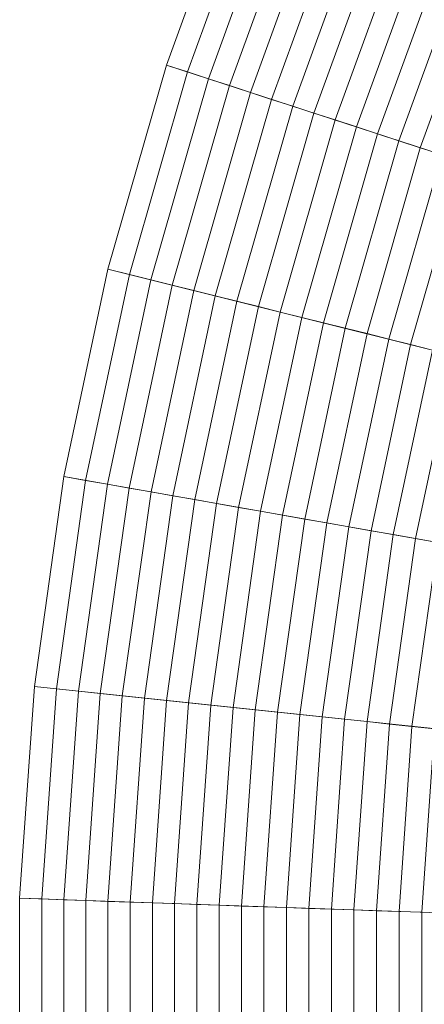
# Model space of a CAD drawing. Header units: centimetres. Extents: x -3.01 to 4.18, y -6.48 to 0.72.
# Tile 148 of 256: x -3.01 to -2.53, y -2.88 to -1.72. Entities that reach past the tile are written whole.
import ezdxf

# ---------------------------------------------------------------- set-up
doc = ezdxf.new("R2010")
doc.units = ezdxf.units.CM
doc.header["$LTSCALE"] = 2.54
doc.layers.add('Lucido design-1', color=7, linetype='Continuous')

# ---------------------------------------------------------------- blocks, each defined once
blk = doc.blocks.new('Gruppo-1')
at = {"color": 142, "linetype": 'Continuous', "lineweight": 9}
for points in [[(-2.5301, -1.0816, -13.7023), (-2.6481, -1.3034, -13.7023), (0.5844, -2.88, -13.7023), (0.5845, -2.8798, -13.7023)], [(-2.6481, -1.3034, -13.7023), (-2.7502, -1.5328, -13.7023), (0.5844, -2.8801, -13.7023), (0.5844, -2.88, -13.7023)], [(-2.7502, -1.5328, -13.7023), (-2.8361, -1.7689, -13.7023), (0.5843, -2.8802, -13.7023), (0.5844, -2.8801, -13.7023)], [(-2.7502, -1.5328, -13.4788), (-2.8361, -1.7689, -13.4788), (-2.8361, -1.7689, -13.7023), (-2.7502, -1.5328, -13.7023)], [(-2.726, -1.5426, -13.4658), (-2.8113, -1.7769, -13.4658), (-2.8361, -1.7689, -13.4788), (-2.7502, -1.5328, -13.4788)], [(-2.7017, -1.5524, -13.4528), (-2.7864, -1.785, -13.4528), (-2.8113, -1.7769, -13.4658), (-2.726, -1.5426, -13.4658)], [(-2.6774, -1.5622, -13.44), (-2.7615, -1.7931, -13.44), (-2.7864, -1.785, -13.4528), (-2.7017, -1.5524, -13.4528)], [(-2.6531, -1.5721, -13.4273), (-2.7365, -1.8012, -13.4273), (-2.7615, -1.7931, -13.44), (-2.6774, -1.5622, -13.44)], [(-2.6287, -1.5819, -13.4146), (-2.7115, -1.8094, -13.4146), (-2.7365, -1.8012, -13.4273), (-2.6531, -1.5721, -13.4273)], [(-2.6043, -1.5918, -13.4021), (-2.6864, -1.8175, -13.4021), (-2.7115, -1.8094, -13.4146), (-2.6287, -1.5819, -13.4146)], [(-2.5798, -1.6017, -13.3896), (-2.6614, -1.8257, -13.3896), (-2.6864, -1.8175, -13.4021), (-2.6043, -1.5918, -13.4021)], [(-2.5553, -1.6116, -13.3773), (-2.6362, -1.8338, -13.3773), (-2.6614, -1.8257, -13.3896), (-2.5798, -1.6017, -13.3896)], [(-2.5308, -1.6215, -13.365), (-2.611, -1.842, -13.365), (-2.6362, -1.8338, -13.3773), (-2.5553, -1.6116, -13.3773)], [(-2.5062, -1.6314, -13.3528), (-2.5858, -1.8502, -13.3528), (-2.611, -1.842, -13.365), (-2.5308, -1.6215, -13.365)], [(-2.4816, -1.6414, -13.3407), (-2.5606, -1.8584, -13.3407), (-2.5858, -1.8502, -13.3528), (-2.5062, -1.6314, -13.3528)], [(-2.4569, -1.6513, -13.3287), (-2.5353, -1.8666, -13.3287), (-2.5606, -1.8584, -13.3407), (-2.4816, -1.6414, -13.3407)], [(-2.4322, -1.6613, -13.3168), (-2.5099, -1.8748, -13.3168), (-2.5353, -1.8666, -13.3287), (-2.4569, -1.6513, -13.3287)], [(-2.8361, -1.7689, -13.7023), (-2.9054, -2.0103, -13.7023), (0.5843, -2.8804, -13.7023), (0.5843, -2.8802, -13.7023)], [(-2.8361, -1.7689, -13.4788), (-2.9054, -2.0103, -13.4788), (-2.9054, -2.0103, -13.7023), (-2.8361, -1.7689, -13.7023)], [(-2.8113, -1.7769, -13.4658), (-2.88, -2.0166, -13.4658), (-2.9054, -2.0103, -13.4788), (-2.8361, -1.7689, -13.4788)], [(-2.7864, -1.785, -13.4528), (-2.8546, -2.023, -13.4528), (-2.88, -2.0166, -13.4658), (-2.8113, -1.7769, -13.4658)], [(-2.7615, -1.7931, -13.44), (-2.8292, -2.0293, -13.44), (-2.8546, -2.023, -13.4528), (-2.7864, -1.785, -13.4528)], [(-2.7365, -1.8012, -13.4273), (-2.8037, -2.0357, -13.4273), (-2.8292, -2.0293, -13.44), (-2.7615, -1.7931, -13.44)], [(-2.7115, -1.8094, -13.4146), (-2.7782, -2.042, -13.4146), (-2.8037, -2.0357, -13.4273), (-2.7365, -1.8012, -13.4273)], [(-2.6864, -1.8175, -13.4021), (-2.7527, -2.0484, -13.4021), (-2.7782, -2.042, -13.4146), (-2.7115, -1.8094, -13.4146)], [(-2.6614, -1.8257, -13.3896), (-2.727, -2.0548, -13.3896), (-2.7527, -2.0484, -13.4021), (-2.6864, -1.8175, -13.4021)], [(-2.6362, -1.8338, -13.3773), (-2.7014, -2.0612, -13.3773), (-2.727, -2.0548, -13.3896), (-2.6614, -1.8257, -13.3896)], [(-2.611, -1.842, -13.365), (-2.6757, -2.0676, -13.365), (-2.7014, -2.0612, -13.3773), (-2.6362, -1.8338, -13.3773)], [(-2.5858, -1.8502, -13.3528), (-2.65, -2.074, -13.3528), (-2.6757, -2.0676, -13.365), (-2.611, -1.842, -13.365)], [(-2.5606, -1.8584, -13.3407), (-2.6242, -2.0804, -13.3407), (-2.65, -2.074, -13.3528), (-2.5858, -1.8502, -13.3528)], [(-2.5353, -1.8666, -13.3287), (-2.5984, -2.0868, -13.3287), (-2.6242, -2.0804, -13.3407), (-2.5606, -1.8584, -13.3407)], [(-2.5099, -1.8748, -13.3168), (-2.5726, -2.0933, -13.3168), (-2.5984, -2.0868, -13.3287), (-2.5353, -1.8666, -13.3287)], [(-2.4846, -1.8831, -13.305), (-2.5467, -2.0997, -13.305), (-2.5726, -2.0933, -13.3168), (-2.5099, -1.8748, -13.3168)], [(-2.4592, -1.8914, -13.2933), (-2.5208, -2.1062, -13.2933), (-2.5467, -2.0997, -13.305), (-2.4846, -1.8831, -13.305)], [(-2.9054, -2.0103, -13.7023), (-2.9576, -2.256, -13.7023), (0.5842, -2.8805, -13.7023), (0.5843, -2.8804, -13.7023)], [(-2.9054, -2.0103, -13.4788), (-2.9576, -2.256, -13.4788), (-2.9576, -2.256, -13.7023), (-2.9054, -2.0103, -13.7023)], [(-2.88, -2.0166, -13.4658), (-2.9319, -2.2605, -13.4658), (-2.9576, -2.256, -13.4788), (-2.9054, -2.0103, -13.4788)], [(-2.8546, -2.023, -13.4528), (-2.9061, -2.2651, -13.4528), (-2.9319, -2.2605, -13.4658), (-2.88, -2.0166, -13.4658)], [(-2.8292, -2.0293, -13.44), (-2.8803, -2.2696, -13.44), (-2.9061, -2.2651, -13.4528), (-2.8546, -2.023, -13.4528)], [(-2.8037, -2.0357, -13.4273), (-2.8544, -2.2742, -13.4273), (-2.8803, -2.2696, -13.44), (-2.8292, -2.0293, -13.44)], [(-2.7782, -2.042, -13.4146), (-2.8285, -2.2788, -13.4146), (-2.8544, -2.2742, -13.4273), (-2.8037, -2.0357, -13.4273)], [(-2.7527, -2.0484, -13.4021), (-2.8026, -2.2833, -13.4021), (-2.8285, -2.2788, -13.4146), (-2.7782, -2.042, -13.4146)], [(-2.727, -2.0548, -13.3896), (-2.7766, -2.2879, -13.3896), (-2.8026, -2.2833, -13.4021), (-2.7527, -2.0484, -13.4021)], [(-2.7014, -2.0612, -13.3773), (-2.7506, -2.2925, -13.3773), (-2.7766, -2.2879, -13.3896), (-2.727, -2.0548, -13.3896)], [(-2.6757, -2.0676, -13.365), (-2.7245, -2.2971, -13.365), (-2.7506, -2.2925, -13.3773), (-2.7014, -2.0612, -13.3773)], [(-2.65, -2.074, -13.3528), (-2.6984, -2.3017, -13.3528), (-2.7245, -2.2971, -13.365), (-2.6757, -2.0676, -13.365)], [(-2.6242, -2.0804, -13.3407), (-2.6722, -2.3063, -13.3407), (-2.6984, -2.3017, -13.3528), (-2.65, -2.074, -13.3528)], [(-2.5984, -2.0868, -13.3287), (-2.6461, -2.3109, -13.3287), (-2.6722, -2.3063, -13.3407), (-2.6242, -2.0804, -13.3407)], [(-2.5726, -2.0933, -13.3168), (-2.6198, -2.3156, -13.3168), (-2.6461, -2.3109, -13.3287), (-2.5984, -2.0868, -13.3287)], [(-2.5467, -2.0997, -13.305), (-2.5935, -2.3202, -13.305), (-2.6198, -2.3156, -13.3168), (-2.5726, -2.0933, -13.3168)], [(-2.5208, -2.1062, -13.2933), (-2.5672, -2.3248, -13.2933), (-2.5935, -2.3202, -13.305), (-2.5467, -2.0997, -13.305)], [(-2.4948, -2.1127, -13.2816), (-2.5409, -2.3295, -13.2816), (-2.5672, -2.3248, -13.2933), (-2.5208, -2.1062, -13.2933)], [(-2.4688, -2.1192, -13.2701), (-2.5145, -2.3341, -13.2701), (-2.5409, -2.3295, -13.2816), (-2.4948, -2.1127, -13.2816)], [(-2.9576, -2.256, -13.7023), (-2.9926, -2.5047, -13.7023), (0.5842, -2.8807, -13.7023), (0.5842, -2.8805, -13.7023)], [(-2.9576, -2.256, -13.4788), (-2.9926, -2.5047, -13.4788), (-2.9926, -2.5047, -13.7023), (-2.9576, -2.256, -13.7023)], [(-2.9319, -2.2605, -13.4658), (-2.9666, -2.5075, -13.4658), (-2.9926, -2.5047, -13.4788), (-2.9576, -2.256, -13.4788)], [(-2.9061, -2.2651, -13.4528), (-2.9405, -2.5102, -13.4528), (-2.9666, -2.5075, -13.4658), (-2.9319, -2.2605, -13.4658)], [(-2.8803, -2.2696, -13.44), (-2.9145, -2.5129, -13.44), (-2.9405, -2.5102, -13.4528), (-2.9061, -2.2651, -13.4528)], [(-2.8544, -2.2742, -13.4273), (-2.8884, -2.5157, -13.4273), (-2.9145, -2.5129, -13.44), (-2.8803, -2.2696, -13.44)], [(-2.8285, -2.2788, -13.4146), (-2.8622, -2.5184, -13.4146), (-2.8884, -2.5157, -13.4273), (-2.8544, -2.2742, -13.4273)], [(-2.8026, -2.2833, -13.4021), (-2.836, -2.5212, -13.4021), (-2.8622, -2.5184, -13.4146), (-2.8285, -2.2788, -13.4146)], [(-2.7766, -2.2879, -13.3896), (-2.8098, -2.5239, -13.3896), (-2.836, -2.5212, -13.4021), (-2.8026, -2.2833, -13.4021)], [(-2.7506, -2.2925, -13.3773), (-2.7835, -2.5267, -13.3773), (-2.8098, -2.5239, -13.3896), (-2.7766, -2.2879, -13.3896)], [(-2.7245, -2.2971, -13.365), (-2.7572, -2.5295, -13.365), (-2.7835, -2.5267, -13.3773), (-2.7506, -2.2925, -13.3773)], [(-2.6984, -2.3017, -13.3528), (-2.7308, -2.5323, -13.3528), (-2.7572, -2.5295, -13.365), (-2.7245, -2.2971, -13.365)], [(-2.6722, -2.3063, -13.3407), (-2.7044, -2.535, -13.3407), (-2.7308, -2.5323, -13.3528), (-2.6984, -2.3017, -13.3528)], [(-2.6461, -2.3109, -13.3287), (-2.6779, -2.5378, -13.3287), (-2.7044, -2.535, -13.3407), (-2.6722, -2.3063, -13.3407)], [(-2.6198, -2.3156, -13.3168), (-2.6514, -2.5406, -13.3168), (-2.6779, -2.5378, -13.3287), (-2.6461, -2.3109, -13.3287)], [(-2.5935, -2.3202, -13.305), (-2.6249, -2.5434, -13.305), (-2.6514, -2.5406, -13.3168), (-2.6198, -2.3156, -13.3168)], [(-2.5672, -2.3248, -13.2933), (-2.5983, -2.5462, -13.2933), (-2.6249, -2.5434, -13.305), (-2.5935, -2.3202, -13.305)], [(-2.5409, -2.3295, -13.2816), (-2.5717, -2.549, -13.2816), (-2.5983, -2.5462, -13.2933), (-2.5672, -2.3248, -13.2933)], [(-2.5145, -2.3341, -13.2701), (-2.5451, -2.5518, -13.2701), (-2.5717, -2.549, -13.2816), (-2.5409, -2.3295, -13.2816)], [(-2.488, -2.3388, -13.2586), (-2.5184, -2.5546, -13.2586), (-2.5451, -2.5518, -13.2701), (-2.5145, -2.3341, -13.2701)], [(-2.9926, -2.5047, -13.7023), (-3.0101, -2.7553, -13.7023), (0.5842, -2.8808, -13.7023), (0.5842, -2.8807, -13.7023)], [(-2.9926, -2.5047, -13.4788), (-3.0101, -2.7553, -13.4788), (-3.0101, -2.7553, -13.7023), (-2.9926, -2.5047, -13.7023)], [(-2.9666, -2.5075, -13.4658), (-2.984, -2.7562, -13.4658), (-3.0101, -2.7553, -13.4788), (-2.9926, -2.5047, -13.4788)], [(-2.9405, -2.5102, -13.4528), (-2.9578, -2.7571, -13.4528), (-2.984, -2.7562, -13.4658), (-2.9666, -2.5075, -13.4658)], [(-2.9145, -2.5129, -13.44), (-2.9316, -2.758, -13.44), (-2.9578, -2.7571, -13.4528), (-2.9405, -2.5102, -13.4528)], [(-2.8884, -2.5157, -13.4273), (-2.9054, -2.759, -13.4273), (-2.9316, -2.758, -13.44), (-2.9145, -2.5129, -13.44)], [(-2.8622, -2.5184, -13.4146), (-2.8791, -2.7599, -13.4146), (-2.9054, -2.759, -13.4273), (-2.8884, -2.5157, -13.4273)], [(-2.836, -2.5212, -13.4021), (-2.8528, -2.7608, -13.4021), (-2.8791, -2.7599, -13.4146), (-2.8622, -2.5184, -13.4146)], [(-2.8098, -2.5239, -13.3896), (-2.8264, -2.7617, -13.3896), (-2.8528, -2.7608, -13.4021), (-2.836, -2.5212, -13.4021)], [(-2.7835, -2.5267, -13.3773), (-2.8, -2.7626, -13.3773), (-2.8264, -2.7617, -13.3896), (-2.8098, -2.5239, -13.3896)], [(-2.7572, -2.5295, -13.365), (-2.7735, -2.7636, -13.365), (-2.8, -2.7626, -13.3773), (-2.7835, -2.5267, -13.3773)], [(-2.7308, -2.5323, -13.3528), (-2.747, -2.7645, -13.3528), (-2.7735, -2.7636, -13.365), (-2.7572, -2.5295, -13.365)], [(-2.7044, -2.535, -13.3407), (-2.7205, -2.7654, -13.3407), (-2.747, -2.7645, -13.3528), (-2.7308, -2.5323, -13.3528)], [(-2.6779, -2.5378, -13.3287), (-2.6939, -2.7663, -13.3287), (-2.7205, -2.7654, -13.3407), (-2.7044, -2.535, -13.3407)], [(-2.6514, -2.5406, -13.3168), (-2.6673, -2.7673, -13.3168), (-2.6939, -2.7663, -13.3287), (-2.6779, -2.5378, -13.3287)], [(-2.6249, -2.5434, -13.305), (-2.6406, -2.7682, -13.305), (-2.6673, -2.7673, -13.3168), (-2.6514, -2.5406, -13.3168)], [(-2.5983, -2.5462, -13.2933), (-2.6139, -2.7691, -13.2933), (-2.6406, -2.7682, -13.305), (-2.6249, -2.5434, -13.305)], [(-2.5717, -2.549, -13.2816), (-2.5872, -2.7701, -13.2816), (-2.6139, -2.7691, -13.2933), (-2.5983, -2.5462, -13.2933)], [(-2.5451, -2.5518, -13.2701), (-2.5604, -2.771, -13.2701), (-2.5872, -2.7701, -13.2816), (-2.5717, -2.549, -13.2816)], [(-2.5184, -2.5546, -13.2586), (-2.5336, -2.7719, -13.2586), (-2.5604, -2.771, -13.2701), (-2.5451, -2.5518, -13.2701)], [(-2.4916, -2.5574, -13.2473), (-2.5067, -2.7729, -13.2473), (-2.5336, -2.7719, -13.2586), (-2.5184, -2.5546, -13.2586)], [(-3.0101, -2.7553, -13.7023), (-3.0101, -3.0065, -13.7023), (0.5842, -2.881, -13.7023), (0.5842, -2.8808, -13.7023)], [(-3.0101, -2.7553, -13.4788), (-3.0101, -3.0065, -13.4788), (-3.0101, -3.0065, -13.7023), (-3.0101, -2.7553, -13.7023)], [(-2.984, -2.7562, -13.4658), (-2.984, -3.0056, -13.4658), (-3.0101, -3.0065, -13.4788), (-3.0101, -2.7553, -13.4788)], [(-2.9578, -2.7571, -13.4528), (-2.9578, -3.0047, -13.4528), (-2.984, -3.0056, -13.4658), (-2.984, -2.7562, -13.4658)], [(-2.9316, -2.758, -13.44), (-2.9316, -3.0037, -13.44), (-2.9578, -3.0047, -13.4528), (-2.9578, -2.7571, -13.4528)], [(-2.9054, -2.759, -13.4273), (-2.9054, -3.0028, -13.4273), (-2.9316, -3.0037, -13.44), (-2.9316, -2.758, -13.44)], [(-2.8791, -2.7599, -13.4146), (-2.8791, -3.0019, -13.4146), (-2.9054, -3.0028, -13.4273), (-2.9054, -2.759, -13.4273)], [(-2.8528, -2.7608, -13.4021), (-2.8528, -3.001, -13.4021), (-2.8791, -3.0019, -13.4146), (-2.8791, -2.7599, -13.4146)], [(-2.8264, -2.7617, -13.3896), (-2.8264, -3.0001, -13.3896), (-2.8528, -3.001, -13.4021), (-2.8528, -2.7608, -13.4021)], [(-2.8, -2.7626, -13.3773), (-2.8, -2.9992, -13.3773), (-2.8264, -3.0001, -13.3896), (-2.8264, -2.7617, -13.3896)], [(-2.7735, -2.7636, -13.365), (-2.7735, -2.9982, -13.365), (-2.8, -2.9992, -13.3773), (-2.8, -2.7626, -13.3773)], [(-2.747, -2.7645, -13.3528), (-2.747, -2.9973, -13.3528), (-2.7735, -2.9982, -13.365), (-2.7735, -2.7636, -13.365)], [(-2.7205, -2.7654, -13.3407), (-2.7205, -2.9964, -13.3407), (-2.747, -2.9973, -13.3528), (-2.747, -2.7645, -13.3528)], [(-2.6939, -2.7663, -13.3287), (-2.6939, -2.9954, -13.3287), (-2.7205, -2.9964, -13.3407), (-2.7205, -2.7654, -13.3407)], [(-2.6673, -2.7673, -13.3168), (-2.6673, -2.9945, -13.3168), (-2.6939, -2.9954, -13.3287), (-2.6939, -2.7663, -13.3287)], [(-2.6406, -2.7682, -13.305), (-2.6406, -2.9936, -13.305), (-2.6673, -2.9945, -13.3168), (-2.6673, -2.7673, -13.3168)], [(-2.6139, -2.7691, -13.2933), (-2.6139, -2.9927, -13.2933), (-2.6406, -2.9936, -13.305), (-2.6406, -2.7682, -13.305)], [(-2.5872, -2.7701, -13.2816), (-2.5872, -2.9917, -13.2816), (-2.6139, -2.9927, -13.2933), (-2.6139, -2.7691, -13.2933)], [(-2.5604, -2.771, -13.2701), (-2.5604, -2.9908, -13.2701), (-2.5872, -2.9917, -13.2816), (-2.5872, -2.7701, -13.2816)], [(-2.5336, -2.7719, -13.2586), (-2.5336, -2.9898, -13.2586), (-2.5604, -2.9908, -13.2701), (-2.5604, -2.771, -13.2701)], [(-2.5067, -2.7729, -13.2473), (-2.5067, -2.9889, -13.2473), (-2.5336, -2.9898, -13.2586), (-2.5336, -2.7719, -13.2586)]]:
    blk.add_3dface(points, dxfattribs=at)

msp = doc.modelspace()

# ---------------------------------------------------------------- block references
at = {"layer": 'Lucido design-1', "color": 7}
msp.add_blockref('Gruppo-1', (0, 0), dxfattribs=at)

doc.saveas('drawing.dxf')
